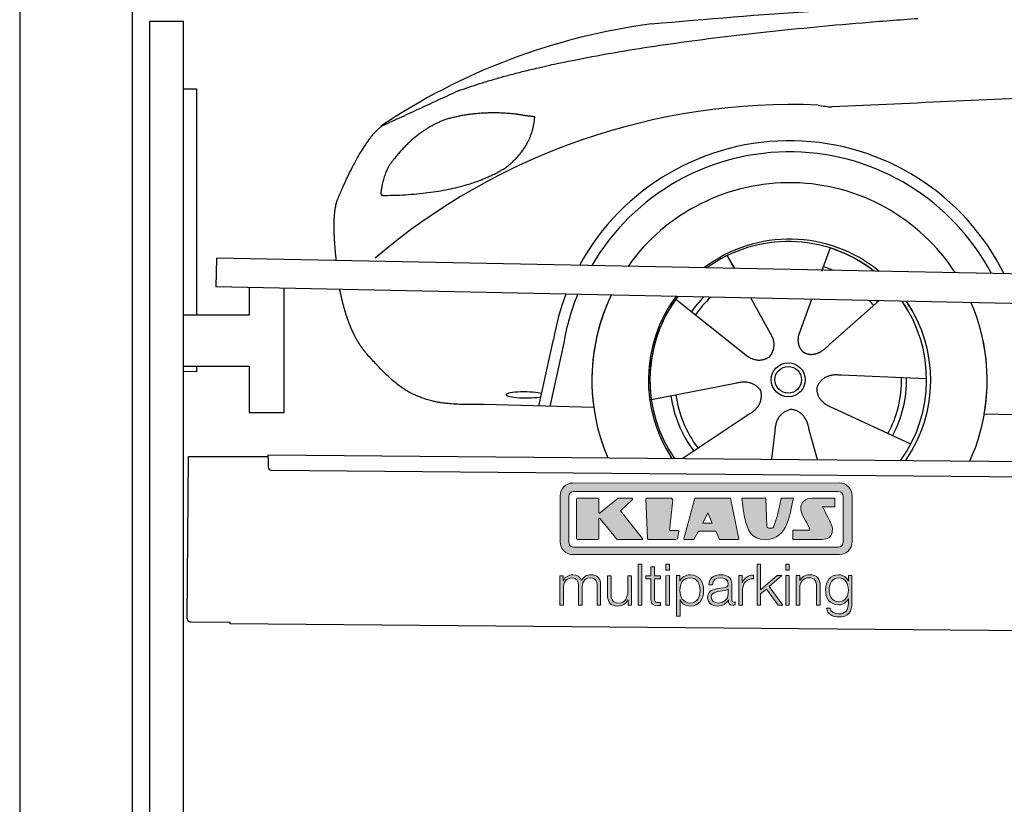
# Model space of a CAD drawing. Header units: millimetres. Extents: x -411 to 6777, y 0 to 6327.
# Tile 2 of 6: x 0 to 1744, y 3575 to 4964. Entities that reach past the tile are written whole.
import ezdxf

# ---------------------------------------------------------------- set-up
doc = ezdxf.new("R2010")
doc.units = ezdxf.units.MM
for name, color, linetype, lineweight in [('car', 10, 'Continuous', 25), ('Logo', 7, 'Continuous', 25), ('Plattform', 7, 'Continuous', 25), ('Ständer hinten', 7, 'Continuous', 25)]:
    doc.layers.add(name, color=color, linetype=linetype, lineweight=lineweight)

# ---------------------------------------------------------------- blocks, each defined once
blk = doc.blocks.new('Car')
at = {"layer": 'car'}
for p, q in [((1393.3, 4573), (1378.5, 4531.1)), ((1211.1, 4557.6), (1223.8, 4535.1)), ((1211.3, 4557.6), (1224, 4535.1)), ((1253.4, 4482.9), (1292, 4414.6)), ((1361.1, 4481.6), (1342.2, 4427.7)), ((1120.8, 4479.5), (1240.4, 4386.6)), ((1480.3, 4480.2), (1394.2, 4402.7)), ((1202.9, 4415.7), (1249.5, 4379.5)), ((1342.2, 4427.7), (1338.5, 4417.3)), ((880.3, 4288.2), (904.8, 4406.1)), ((923.3, 4400.8), (899.8, 4287.9)), ((1566.3, 4342.7), (1415, 4347.7)), ((1079.2, 4301.6), (1227.5, 4331.8)), ((977.2, 4286.5), (783, 4290)), ((1539.1, 4226.5), (1401.3, 4289.2)), ((1134.6, 4197.8), (1250.8, 4276.5)), ((1668.9, 4281.7), (3717.9, 4247)), ((1293.3, 4197.8), (1298.9, 4247.4)), ((1374.5, 4197.9), (1358.7, 4252.5))]:
    blk.add_line(p, q, dxfattribs=at)
for radius in [30.1, 23.6]:
    blk.add_circle((1321.3, 4338.8), radius, dxfattribs=at)
for centre, radius, start, end in [((1230.4, 3855.6), 1122.3, 98.0395, 124.4377), ((1335, 3685.2), 1141.2, 88.2487, 130.916), ((1396.3, 4940.3), 117.4, 256.9855, 269.1884), ((1323.5, 4337.9), 424.2, 26.9197, 151.8432), ((1323.2, 4337.7), 404.8, 28.396, 150.3669), ((1323.5, 4337.9), 350, 33.4585, 145.3045), ((1323.5, 4337.9), 250, 51.0494, 127.7135), ((1321.3, 4338.8), 245, 52.2371, 126.5259), ((1321.3, 4338.8), 245, 52.2371, 72.9266), ((1321.3, 4338.8), 209.6, 68.0621, 73.3995), ((1323.5, 4337.9), 424.2, 159.4632, 170.7471), ((1323.5, 4337.9), 424.2, 159.4632, 170.7471), ((1323.2, 4337.7), 404.8, 158.434, 171.0238), ((1323.5, 4337.9), 350, 155.0104, 203.6179), ((1323.5, 4337.9), 350, 155.0104, 188.4487), ((1323.5, 4337.9), 350, 155.0104, 157.8717), ((1323.5, 4337.9), 250, 144.1237, 214.1037), ((1321.3, 4338.8), 245, 143.5289, 188.7348), ((1323.5, 4337.9), 250, 144.1237, 148.496), ((1321.3, 4338.8), 245, 143.5289, 148.0172), ((1321.3, 4338.8), 209.6, 136.2024, 145.3995), ((1321.3, 4338.8), 200.6, 133.7482, 145.5463), ((1321.3, 4338.8), 245, 144.9266, 215.1376), ((1321.3, 4338.8), 200.6, 41.6402, 44.9032), ((1321.3, 4338.8), 200.6, 41.6402, 44.9032), ((1321.3, 4338.8), 209.6, 41.655, 42.449), ((1321.3, 4338.8), 245, 30.7457, 35.1225), ((1321.3, 4338.8), 245, 324.9119, 35.1225), ((1323.5, 4337.9), 250, 30.267, 34.5277), ((1323.5, 4337.9), 250, 325.9458, 34.5277), ((1323.5, 4337.9), 350, 350.7505, 23.641), ((1323.5, 4337.9), 350, 350.7505, 23.641), ((1323.5, 4337.9), 350, 336.4317, 11.924), ((1321.3, 4338.8), 200.6, 332.1152, 1.5463), ((1321.3, 4338.8), 209.6, 332.262, 1.3995), ((1321.3, 4338.8), 209.6, 188.262, 217.3995), ((1321.3, 4338.8), 200.6, 188.1152, 217.5463)]:
    blk.add_arc(centre, radius, start, end, dxfattribs=at)
blk.add_ellipse((855.6, 4307.7), major_axis=(33.6, 0), ratio=0.157274, start_param=0.513473, end_param=5.704241, dxfattribs=at)
for points, degree in [([(1073.4, 4966.9), (1269.5, 4986.7), (1454.6, 5001.4), (1632.3, 5003.7)], 3), ([(732.3, 4845.1), (968.1, 4933.8), (1544.6, 4981)], 2), ([(4703.3, 4937), (3826.7, 4957.4), (1394.6, 4822.9)], 2), ([(732.3, 4845.1), (598.6, 4781.9)], 1), ([(835.5, 4804.7), (767.9, 4811.8), (708.7, 4793.8)], 2), ([(819.2, 4711.1), (864.9, 4748.5), (868.2, 4800.4)], 2), ([(868.2, 4800.4), (850.4, 4802.3), (835.5, 4804.7)], 2), ([(598.6, 4781.9), (564.2, 4758.8), (520.1, 4651.3)], 2), ([(708.7, 4793.8), (656.6, 4772.6), (619, 4722.3)], 2), ([(619, 4722.3), (600.9, 4702.3), (596.6, 4661)], 2), ([(597.8, 4658.7), (742.6, 4660.6), (819.2, 4711.1)], 2), ([(596.6, 4661), (599.9, 4660.9), (597.8, 4658.7)], 2), ([(520.1, 4651.3), (514.9, 4638.3), (512.8, 4616.8), (512.9, 4591.7), (518.5, 4542.7)], 4), ([(1240.4, 4386.6), (1263.8, 4364.9), (1287, 4378.5)], 2), ([(1415, 4347.7), (1383.2, 4351.4), (1372.4, 4326.8)], 2), ([(1227.5, 4331.8), (1258.2, 4340.8), (1273, 4318.4)], 2), ([(1401.3, 4289.2), (1371.2, 4300), (1372.4, 4326.8)], 2), ([(1250.8, 4276.5), (1278.7, 4292.2), (1273, 4318.4)], 2), ([(1298.9, 4247.4), (1299.9, 4279.4), (1325.8, 4286.5)], 2), ([(1358.7, 4252.5), (1352.5, 4283.8), (1325.8, 4286.5)], 2)]:
    blk.add_open_spline(points, degree=degree, dxfattribs=at)
for points, degree, knots in [([(525.2, 4491.4), (526.1, 4487.2), (527.1, 4483), (528, 4478.9), (529, 4474.8), (532.7, 4460.1), (536.8, 4446.4), (541.3, 4434), (546.3, 4422.7)], 4, [0.4914944, 0.4914944, 0.4914944, 0.4914944, 0.4914944, 0.5422469, 0.5422469, 0.5422469, 0.5422469, 0.728655, 0.728655, 0.728655, 0.728655, 0.728655]), ([(545.9, 4423.4), (547.3, 4420.2), (548.8, 4417.1), (550.2, 4414.2), (551.7, 4411.3), (557.4, 4400.2), (563.5, 4390.9), (569.8, 4383), (576.4, 4375.6)], 4, [0.7288005, 0.7288005, 0.7288005, 0.7288005, 0.7288005, 0.7843928, 0.7843928, 0.7843928, 0.7843928, 1, 1, 1, 1, 1]), ([(1292, 4414.6), (1293.7, 4410.6), (1294.7, 4406.6), (1295, 4402.7), (1295.7, 4394.1), (1293.1, 4386), (1287, 4378.5)], 3, [0.2167758, 0.2167758, 0.2167758, 0.2167758, 0.4600873, 0.4600873, 0.4600873, 1, 1, 1, 1]), ([(1338.5, 4417.3), (1337.9, 4414.2), (1337.7, 4411.2), (1337.8, 4408.2), (1338.2, 4405.4), (1338.9, 4399.7), (1341, 4394.3), (1344.6, 4389.8), (1349.5, 4386.9)], 4, [0.3191838, 0.3191838, 0.3191838, 0.3191838, 0.3191838, 0.5438253, 0.5438253, 0.5438253, 0.5438253, 1, 1, 1, 1, 1]), ([(1394.2, 4402.7), (1394.2, 4402.7), (1394.2, 4402.7), (1394.2, 4402.7), (1394.2, 4402.7), (1385.2, 4392.9), (1374.6, 4382.9), (1360.3, 4380.3), (1349.5, 4386.9)], 4, [-0.000003, -0.000003, -0.000003, -0.000003, -0.000003, 0, 0, 0, 0, 1, 1, 1, 1, 1]), ([(783, 4290), (758.3, 4290.4), (702.7, 4286.3), (666.5, 4299.9), (622.7, 4324.6), (576.4, 4375.6)], 4, [0, 0, 0, 0, 0, 0.597866, 1, 1, 1, 1, 1])]:
    blk.add_open_spline(points, degree=degree, knots=knots, dxfattribs=at)
blk = doc.blocks.new('KLAUS')
at = {"layer": 'Logo'}
h = blk.add_hatch(color=8, dxfattribs=at)
h.dxf.hatch_style = 2
edge = h.paths.add_edge_path()
edge.add_spline(control_points=[(3.6, 29.09), (2.88, 29.09), (2.3, 28.51), (2.3, 27.8), (2.3, 27.8), (2.3, 16.11), (2.3, 16.11), (2.3, 15.39), (2.88, 14.81), (3.6, 14.81), (3.6, 14.81), (71.16, 14.81), (71.16, 14.81), (71.88, 14.81), (72.46, 15.39), (72.46, 16.11), (72.46, 16.11), (72.46, 27.8), (72.46, 27.8), (72.46, 28.51), (71.88, 29.09), (71.16, 29.09), (71.16, 29.09), (3.6, 29.09), (3.6, 29.09), (3.6, 29.09), (3.6, 29.09), (3.6, 29.09)], knot_values=[0, 0, 0, 0, 1, 1, 1, 2, 2, 2, 3, 3, 3, 4, 4, 4, 5, 5, 5, 6, 6, 6, 7, 7, 7, 8, 8, 8, 9, 9, 9, 9], degree=3, periodic=0)
edge = h.paths.add_edge_path()
edge.add_spline(control_points=[(3.35, 31.23), (3.35, 31.23), (71.47, 31.23), (71.47, 31.23), (73.26, 31.23), (74.71, 29.77), (74.71, 27.99), (74.71, 27.99), (74.71, 16.17), (74.71, 16.17), (74.71, 14.38), (73.26, 12.93), (71.47, 12.93), (71.47, 12.93), (3.35, 12.93), (3.35, 12.93), (1.56, 12.93), (0.11, 14.38), (0.11, 16.17), (0.11, 16.17), (0.11, 27.99), (0.11, 27.99), (0.11, 29.77), (1.56, 31.23), (3.35, 31.23), (3.35, 31.23), (3.35, 31.23), (3.35, 31.23)], knot_values=[0, 0, 0, 0, 1, 1, 1, 2, 2, 2, 3, 3, 3, 4, 4, 4, 5, 5, 5, 6, 6, 6, 7, 7, 7, 8, 8, 8, 9, 9, 9, 9], degree=3, periodic=0)
h = blk.add_hatch(color=8, dxfattribs=at)
h.dxf.hatch_style = 2
edge = h.paths.add_edge_path()
edge.add_spline(control_points=[(4.5, 27.33), (4.5, 27.33), (9.7, 27.33), (9.7, 27.33), (9.84, 27.33), (9.96, 27.22), (9.96, 27.08), (9.96, 27.08), (9.96, 23.69), (9.96, 23.69), (9.96, 23.69), (9.94, 23.64), (10.04, 23.59), (10.14, 23.53), (10.2, 23.57), (10.2, 23.57), (10.2, 23.57), (10.51, 23.75), (10.51, 23.75), (10.51, 23.75), (14.94, 27.33), (14.94, 27.33), (14.94, 27.33), (18.41, 27.33), (18.41, 27.33), (18.41, 27.33), (18.49, 27.33), (18.56, 27.2), (18.65, 27.04), (18.53, 26.91), (18.53, 26.91), (18.53, 26.91), (15.49, 24.11), (15.49, 24.11), (15.49, 24.11), (21.14, 17.06), (21.14, 17.06), (21.14, 17.06), (21.13, 16.91), (21.13, 16.91), (21.08, 16.84), (20.99, 16.82), (20.99, 16.82), (20.99, 16.82), (14.7, 16.82), (14.7, 16.82), (14.7, 16.82), (10.26, 22.17), (10.26, 22.17), (10.26, 22.17), (10.19, 22.24), (10.08, 22.21), (9.97, 22.18), (9.96, 22.11), (9.96, 22.11), (9.96, 22.11), (9.96, 17.08), (9.96, 17.08), (9.96, 16.94), (9.84, 16.82), (9.7, 16.82), (9.7, 16.82), (4.5, 16.82), (4.5, 16.82), (4.36, 16.82), (4.25, 16.94), (4.25, 17.08), (4.25, 17.08), (4.25, 27.08), (4.25, 27.08), (4.25, 27.22), (4.36, 27.33), (4.5, 27.33), (4.5, 27.33), (4.5, 27.33), (4.5, 27.33)], knot_values=[0, 0, 0, 0, 1, 1, 1, 2, 2, 2, 3, 3, 3, 4, 4, 4, 5, 5, 5, 6, 6, 6, 7, 7, 7, 8, 8, 8, 9, 9, 9, 10, 10, 10, 11, 11, 11, 12, 12, 12, 13, 13, 13, 14, 14, 14, 15, 15, 15, 16, 16, 16, 17, 17, 17, 18, 18, 18, 19, 19, 19, 20, 20, 20, 21, 21, 21, 22, 22, 22, 23, 23, 23, 24, 24, 24, 25, 25, 25, 25], degree=3, periodic=0)
h = blk.add_hatch(color=8, dxfattribs=at)
h.dxf.hatch_style = 2
h.paths.add_polyline_path([(22.42, 17.06), (21.97, 27.15), (22.24, 27.33), (28.55, 27.33), (28.86, 26.97), (28.01, 19.08), (30.26, 19.07), (30.44, 18.95), (30.08, 16.95), (29.49, 16.82), (22.6, 16.82)])
h = blk.add_hatch(color=8, dxfattribs=at)
h.paths.add_polyline_path([(36.52, 21.01), (38.93, 21.01), (37.87, 23.57)])
h.paths.add_polyline_path([(34.52, 27.33), (43.65, 27.33), (45.76, 16.94), (45.57, 16.82), (40.83, 16.82), (39.89, 18.95), (35.42, 18.95), (34.27, 16.82), (31.78, 16.82), (31.66, 17)])
h = blk.add_hatch(color=8, dxfattribs=at)
h.dxf.hatch_style = 2
edge = h.paths.add_edge_path()
edge.add_spline(control_points=[(52.69, 27.32), (52.69, 27.32), (52.88, 20.14), (52.88, 20.14), (53.01, 19.89), (53.2, 19.77), (53.43, 19.71), (53.91, 19.59), (54.43, 19.57), (54.64, 20.03), (55.23, 21.34), (56.27, 25.45), (56.6, 27.33), (56.6, 27.33), (59.77, 27.33), (59.77, 27.33), (58.77, 23.9), (58.56, 16.82), (52.63, 16.76), (48.72, 16.72), (48.01, 19.35), (47.27, 22.24), (46.89, 23.68), (46.54, 27.33), (46.54, 27.33), (46.54, 27.33), (52.69, 27.32), (52.69, 27.32), (52.69, 27.32), (52.69, 27.32), (52.69, 27.32)], knot_values=[0, 0, 0, 0, 1, 1, 1, 2, 2, 2, 3, 3, 3, 4, 4, 4, 5, 5, 5, 6, 6, 6, 7, 7, 7, 8, 8, 8, 9, 9, 9, 10, 10, 10, 10], degree=3, periodic=0)
h = blk.add_hatch(color=8, dxfattribs=at)
h.dxf.hatch_style = 2
edge = h.paths.add_edge_path()
edge.add_spline(control_points=[(64.46, 27.33), (64.46, 27.33), (70.31, 27.33), (70.31, 27.33), (70.31, 26.52), (70.31, 26.02), (70.31, 25.12), (70.31, 25.12), (67.3, 25.12), (67.3, 25.12), (67.24, 25.04), (67.25, 25.11), (67.25, 24.91), (67.25, 24.88), (69.73, 20.38), (69.73, 19.57), (69.73, 16.4), (67.22, 16.81), (65.9, 16.82), (65.9, 16.82), (59.59, 16.82), (59.59, 16.82), (59.59, 17.76), (59.59, 18.23), (59.59, 19.14), (59.59, 19.14), (63.75, 19.14), (63.75, 19.14), (63.82, 19.22), (63.81, 19.11), (63.81, 19.31), (63.81, 20.32), (61.58, 23.06), (61.58, 24.63), (61.58, 26.33), (62.83, 27.34), (64.46, 27.33), (64.46, 27.33), (64.46, 27.33), (64.46, 27.33)], knot_values=[0, 0, 0, 0, 1, 1, 1, 2, 2, 2, 3, 3, 3, 4, 4, 4, 5, 5, 5, 6, 6, 6, 7, 7, 7, 8, 8, 8, 9, 9, 9, 10, 10, 10, 11, 11, 11, 12, 12, 12, 13, 13, 13, 13], degree=3, periodic=0)
h = blk.add_hatch(color=30, dxfattribs=at)
h.dxf.hatch_style = 2
h.paths.add_polyline_path([(20.07, 0), (20.99, 0), (20.99, 10.45), (20.07, 10.45)])
h = blk.add_hatch(color=30, dxfattribs=at)
h.paths.add_polyline_path([(27.1, 0), (28.03, 0), (28.03, 7.55), (27.1, 7.55)])
h.paths.add_polyline_path([(27.1, 8.98), (28.03, 8.98), (28.03, 10.45), (27.1, 10.45)])
h = blk.add_hatch(color=30, dxfattribs=at)
h.dxf.hatch_style = 2
h.paths.add_polyline_path([(50.4, 0), (51.32, 0), (51.32, 2.87), (52.82, 4.11), (55.8, 0), (56.96, 0), (53.52, 4.76), (56.74, 7.55), (55.51, 7.55), (51.32, 3.89), (51.32, 10.45), (50.4, 10.45)])
h = blk.add_hatch(color=30, dxfattribs=at)
h.paths.add_polyline_path([(57.74, 0), (58.66, 0), (58.66, 7.55), (57.74, 7.55)])
h.paths.add_polyline_path([(57.74, 8.98), (58.66, 8.98), (58.66, 10.45), (57.74, 10.45)])
h = blk.add_hatch(color=30, dxfattribs=at)
h.dxf.hatch_style = 2
edge = h.paths.add_edge_path()
edge.add_spline(control_points=[(0, 0), (0, 0), (0.92, 0), (0.92, 0), (0.92, 0), (0.92, 4.22), (0.92, 4.22), (0.94, 5.8), (1.58, 7), (3.18, 7), (4.35, 7), (4.77, 6.15), (4.76, 5.12), (4.76, 5.12), (4.76, 0), (4.76, 0), (4.76, 0), (5.68, 0), (5.68, 0), (5.68, 0), (5.68, 4.27), (5.68, 4.27), (5.68, 5.68), (6.14, 7), (7.73, 7), (9.05, 7), (9.52, 6.32), (9.52, 5.08), (9.52, 5.08), (9.52, 0), (9.52, 0), (9.52, 0), (10.44, 0), (10.44, 0), (10.44, 0), (10.44, 5.12), (10.44, 5.12), (10.44, 6.91), (9.59, 7.77), (7.94, 7.77), (6.94, 7.77), (5.99, 7.29), (5.54, 6.3), (5.26, 7.29), (4.36, 7.77), (3.37, 7.77), (2.17, 7.77), (1.38, 7.19), (0.89, 6.28), (0.89, 6.28), (0.85, 6.28), (0.85, 6.28), (0.85, 6.28), (0.85, 7.55), (0.85, 7.55), (0.85, 7.55), (0, 7.55), (0, 7.55), (0, 7.55), (0, 0), (0, 0), (0, 0), (0, 0), (0, 0)], knot_values=[0, 0, 0, 0, 1, 1, 1, 2, 2, 2, 3, 3, 3, 4, 4, 4, 5, 5, 5, 6, 6, 6, 7, 7, 7, 8, 8, 8, 9, 9, 9, 10, 10, 10, 11, 11, 11, 12, 12, 12, 13, 13, 13, 14, 14, 14, 15, 15, 15, 16, 16, 16, 17, 17, 17, 18, 18, 18, 19, 19, 19, 20, 20, 20, 21, 21, 21, 21], degree=3, periodic=0)
h = blk.add_hatch(color=30, dxfattribs=at)
h.dxf.hatch_style = 2
edge = h.paths.add_edge_path()
edge.add_spline(control_points=[(18.31, 7.55), (18.31, 7.55), (17.39, 7.55), (17.39, 7.55), (17.39, 7.55), (17.39, 3.59), (17.39, 3.59), (17.39, 2.05), (16.7, 0.56), (15.12, 0.56), (13.66, 0.56), (13.15, 1.27), (13.1, 2.64), (13.1, 2.64), (13.1, 7.55), (13.1, 7.55), (13.1, 7.55), (12.18, 7.55), (12.18, 7.55), (12.18, 7.55), (12.18, 2.65), (12.18, 2.65), (12.18, 0.89), (12.93, -0.22), (14.83, -0.22), (15.96, -0.22), (16.95, 0.35), (17.44, 1.36), (17.44, 1.36), (17.47, 1.36), (17.47, 1.36), (17.47, 1.36), (17.47, 0), (17.47, 0), (17.47, 0), (18.31, 0), (18.31, 0), (18.31, 0), (18.31, 7.55), (18.31, 7.55), (18.31, 7.55), (18.31, 7.55), (18.31, 7.55)], knot_values=[0, 0, 0, 0, 1, 1, 1, 2, 2, 2, 3, 3, 3, 4, 4, 4, 5, 5, 5, 6, 6, 6, 7, 7, 7, 8, 8, 8, 9, 9, 9, 10, 10, 10, 11, 11, 11, 12, 12, 12, 13, 13, 13, 14, 14, 14, 14], degree=3, periodic=0)
h = blk.add_hatch(color=30, dxfattribs=at)
h.dxf.hatch_style = 2
edge = h.paths.add_edge_path()
edge.add_spline(control_points=[(24.22, 9.82), (24.22, 9.82), (23.3, 9.82), (23.3, 9.82), (23.3, 9.82), (23.3, 7.55), (23.3, 7.55), (23.3, 7.55), (21.98, 7.55), (21.98, 7.55), (21.98, 7.55), (21.98, 6.78), (21.98, 6.78), (21.98, 6.78), (23.3, 6.78), (23.3, 6.78), (23.3, 6.78), (23.3, 1.61), (23.3, 1.61), (23.28, 0.32), (23.71, -0.09), (24.94, -0.09), (25.22, -0.09), (25.48, -0.06), (25.76, -0.06), (25.76, -0.06), (25.76, 0.73), (25.76, 0.73), (25.5, 0.7), (25.23, 0.69), (24.97, 0.69), (24.31, 0.73), (24.22, 1.08), (24.22, 1.68), (24.22, 1.68), (24.22, 6.78), (24.22, 6.78), (24.22, 6.78), (25.76, 6.78), (25.76, 6.78), (25.76, 6.78), (25.76, 7.55), (25.76, 7.55), (25.76, 7.55), (24.22, 7.55), (24.22, 7.55), (24.22, 7.55), (24.22, 9.82), (24.22, 9.82), (24.22, 9.82), (24.22, 9.82), (24.22, 9.82)], knot_values=[0, 0, 0, 0, 1, 1, 1, 2, 2, 2, 3, 3, 3, 4, 4, 4, 5, 5, 5, 6, 6, 6, 7, 7, 7, 8, 8, 8, 9, 9, 9, 10, 10, 10, 11, 11, 11, 12, 12, 12, 13, 13, 13, 14, 14, 14, 15, 15, 15, 16, 16, 16, 17, 17, 17, 17], degree=3, periodic=0)
h = blk.add_hatch(color=30, dxfattribs=at)
edge = h.paths.add_edge_path()
edge.add_spline(control_points=[(35.84, 3.78), (35.84, 2.21), (35.12, 0.56), (33.37, 0.56), (31.4, 0.56), (30.72, 2.21), (30.72, 3.78), (30.72, 5.49), (31.33, 7), (33.37, 7), (35.12, 7), (35.84, 5.34), (35.84, 3.78), (35.84, 3.78), (35.84, 3.78), (35.84, 3.78)], knot_values=[0, 0, 0, 0, 1, 1, 1, 2, 2, 2, 3, 3, 3, 4, 4, 4, 5, 5, 5, 5], degree=3, periodic=0)
edge = h.paths.add_edge_path()
edge.add_spline(control_points=[(29.79, -2.8), (29.79, -2.8), (30.72, -2.8), (30.72, -2.8), (30.72, -2.8), (30.72, 1.43), (30.72, 1.43), (30.72, 1.43), (30.74, 1.43), (30.74, 1.43), (31.14, 0.35), (32.24, -0.22), (33.37, -0.22), (35.66, -0.22), (36.76, 1.64), (36.76, 3.78), (36.76, 5.91), (35.66, 7.77), (33.37, 7.77), (32.15, 7.77), (31.1, 7.14), (30.67, 6.12), (30.67, 6.12), (30.64, 6.12), (30.64, 6.12), (30.64, 6.12), (30.64, 7.55), (30.64, 7.55), (30.64, 7.55), (29.79, 7.55), (29.79, 7.55), (29.79, 7.55), (29.79, -2.8), (29.79, -2.8), (29.79, -2.8), (29.79, -2.8), (29.79, -2.8)], knot_values=[0, 0, 0, 0, 1, 1, 1, 2, 2, 2, 3, 3, 3, 4, 4, 4, 5, 5, 5, 6, 6, 6, 7, 7, 7, 8, 8, 8, 9, 9, 9, 10, 10, 10, 11, 11, 11, 12, 12, 12, 12], degree=3, periodic=0)
h = blk.add_hatch(color=30, dxfattribs=at)
edge = h.paths.add_edge_path()
edge.add_spline(control_points=[(43.03, 2.93), (43.04, 1.45), (41.8, 0.56), (40.39, 0.56), (39.53, 0.56), (38.71, 1.13), (38.71, 2.05), (38.71, 3.53), (40.66, 3.51), (42.22, 3.79), (42.47, 3.84), (42.88, 3.91), (43, 4.13), (43, 4.13), (43.03, 4.13), (43.03, 4.13), (43.03, 4.13), (43.03, 2.93), (43.03, 2.93), (43.03, 2.93), (43.03, 2.93), (43.03, 2.93)], knot_values=[0, 0, 0, 0, 1, 1, 1, 2, 2, 2, 3, 3, 3, 4, 4, 4, 5, 5, 5, 6, 6, 6, 7, 7, 7, 7], degree=3, periodic=0)
edge = h.paths.add_edge_path()
edge.add_spline(control_points=[(39.03, 5.24), (39.06, 6.47), (39.91, 7), (41.05, 7), (42.14, 7), (43.03, 6.69), (43.03, 5.45), (43.03, 4.61), (42.6, 4.51), (41.84, 4.42), (39.85, 4.19), (37.79, 4.11), (37.79, 1.99), (37.79, 0.47), (38.93, -0.22), (40.32, -0.22), (41.77, -0.22), (42.43, 0.34), (43.07, 1.32), (43.07, 1.32), (43.1, 1.32), (43.1, 1.32), (43.1, 0.53), (43.25, 0), (44.19, 0), (44.43, 0), (44.58, 0.01), (44.79, 0.06), (44.79, 0.06), (44.79, 0.83), (44.79, 0.83), (44.71, 0.81), (44.6, 0.78), (44.49, 0.78), (44.13, 0.78), (43.95, 0.98), (43.95, 1.33), (43.95, 1.33), (43.95, 5.34), (43.95, 5.34), (43.95, 7.36), (42.5, 7.77), (41.17, 7.77), (39.44, 7.77), (38.2, 7.01), (38.11, 5.24), (38.11, 5.24), (39.03, 5.24), (39.03, 5.24), (39.03, 5.24), (39.03, 5.24), (39.03, 5.24)], knot_values=[0, 0, 0, 0, 1, 1, 1, 2, 2, 2, 3, 3, 3, 4, 4, 4, 5, 5, 5, 6, 6, 6, 7, 7, 7, 8, 8, 8, 9, 9, 9, 10, 10, 10, 11, 11, 11, 12, 12, 12, 13, 13, 13, 14, 14, 14, 15, 15, 15, 16, 16, 16, 17, 17, 17, 17], degree=3, periodic=0)
h = blk.add_hatch(color=30, dxfattribs=at)
h.dxf.hatch_style = 2
edge = h.paths.add_edge_path()
edge.add_spline(control_points=[(45.79, 0), (45.79, 0), (46.71, 0), (46.71, 0), (46.71, 0), (46.71, 4.03), (46.71, 4.03), (46.71, 5.59), (47.85, 6.82), (49.52, 6.73), (49.52, 6.73), (49.52, 7.66), (49.52, 7.66), (48.16, 7.72), (47.14, 7), (46.67, 5.78), (46.67, 5.78), (46.64, 5.78), (46.64, 5.78), (46.64, 5.78), (46.64, 7.55), (46.64, 7.55), (46.64, 7.55), (45.79, 7.55), (45.79, 7.55), (45.79, 7.55), (45.79, 0), (45.79, 0), (45.79, 0), (45.79, 0), (45.79, 0)], knot_values=[0, 0, 0, 0, 1, 1, 1, 2, 2, 2, 3, 3, 3, 4, 4, 4, 5, 5, 5, 6, 6, 6, 7, 7, 7, 8, 8, 8, 9, 9, 9, 10, 10, 10, 10], degree=3, periodic=0)
h = blk.add_hatch(color=30, dxfattribs=at)
h.dxf.hatch_style = 2
edge = h.paths.add_edge_path()
edge.add_spline(control_points=[(60.41, 0), (60.41, 0), (61.33, 0), (61.33, 0), (61.33, 0), (61.33, 4.41), (61.33, 4.41), (61.36, 5.89), (62.24, 7), (63.7, 7), (65.2, 7), (65.62, 6.02), (65.62, 4.71), (65.62, 4.71), (65.62, 0), (65.62, 0), (65.62, 0), (66.54, 0), (66.54, 0), (66.54, 0), (66.54, 4.86), (66.54, 4.86), (66.54, 6.66), (65.9, 7.77), (63.78, 7.77), (62.71, 7.77), (61.7, 7.16), (61.36, 6.25), (61.36, 6.25), (61.33, 6.25), (61.33, 6.25), (61.33, 6.25), (61.33, 7.55), (61.33, 7.55), (61.33, 7.55), (60.41, 7.55), (60.41, 7.55), (60.41, 7.55), (60.41, 0), (60.41, 0), (60.41, 0), (60.41, 0), (60.41, 0)], knot_values=[0, 0, 0, 0, 1, 1, 1, 2, 2, 2, 3, 3, 3, 4, 4, 4, 5, 5, 5, 6, 6, 6, 7, 7, 7, 8, 8, 8, 9, 9, 9, 10, 10, 10, 11, 11, 11, 12, 12, 12, 13, 13, 13, 14, 14, 14, 14], degree=3, periodic=0)
h = blk.add_hatch(color=30, dxfattribs=at)
edge = h.paths.add_edge_path()
edge.add_spline(control_points=[(71.32, 0.86), (69.62, 0.86), (68.83, 2.34), (68.83, 3.86), (68.83, 5.43), (69.56, 7), (71.32, 7), (73.06, 7), (73.75, 5.34), (73.75, 3.86), (73.75, 2.33), (72.91, 0.86), (71.32, 0.86), (71.32, 0.86), (71.32, 0.86), (71.32, 0.86)], knot_values=[0, 0, 0, 0, 1, 1, 1, 2, 2, 2, 3, 3, 3, 4, 4, 4, 5, 5, 5, 5], degree=3, periodic=0)
edge = h.paths.add_edge_path()
edge.add_spline(control_points=[(74.67, 7.55), (74.67, 7.55), (73.75, 7.55), (73.75, 7.55), (73.75, 7.55), (73.75, 6.25), (73.75, 6.25), (73.75, 6.25), (73.72, 6.25), (73.72, 6.25), (73.35, 7.09), (72.41, 7.77), (71.32, 7.77), (69.13, 7.77), (67.9, 6.05), (67.9, 3.97), (67.9, 1.82), (68.9, 0.09), (71.32, 0.09), (72.4, 0.09), (73.29, 0.72), (73.72, 1.64), (73.72, 1.64), (73.75, 1.64), (73.75, 1.64), (73.75, 1.64), (73.75, 0.61), (73.75, 0.61), (73.75, -1.23), (73.01, -2.24), (71.32, -2.24), (70.29, -2.24), (69.31, -1.85), (69.1, -0.73), (69.1, -0.73), (68.18, -0.73), (68.18, -0.73), (68.31, -2.34), (69.81, -3.02), (71.32, -3.02), (73.79, -3.02), (74.65, -1.64), (74.67, 0.61), (74.67, 0.61), (74.67, 7.55), (74.67, 7.55), (74.67, 7.55), (74.67, 7.55), (74.67, 7.55)], knot_values=[0, 0, 0, 0, 1, 1, 1, 2, 2, 2, 3, 3, 3, 4, 4, 4, 5, 5, 5, 6, 6, 6, 7, 7, 7, 8, 8, 8, 9, 9, 9, 10, 10, 10, 11, 11, 11, 12, 12, 12, 13, 13, 13, 14, 14, 14, 15, 15, 15, 16, 16, 16, 16], degree=3, periodic=0)
at = {"layer": 'Logo', "lineweight": 0}
for points in [[(22.42, 17.06), (21.97, 27.15), (22.24, 27.33), (28.55, 27.33), (28.86, 26.97), (28.01, 19.08), (30.26, 19.07), (30.44, 18.95), (30.08, 16.95), (29.49, 16.82), (22.6, 16.82), (22.42, 17.06), (22.42, 17.06)], [(34.52, 27.33), (43.65, 27.33), (45.76, 16.94), (45.57, 16.82), (40.83, 16.82), (39.89, 18.95), (35.42, 18.95), (34.27, 16.82), (31.78, 16.82), (31.66, 17), (34.52, 27.33), (34.52, 27.33)], [(36.52, 21.01), (38.93, 21.01), (37.87, 23.57), (36.52, 21.01), (36.52, 21.01)], [(20.07, 0), (20.99, 0), (20.99, 10.45), (20.07, 10.45), (20.07, 0), (20.07, 0)], [(27.1, 8.98), (28.03, 8.98), (28.03, 10.45), (27.1, 10.45), (27.1, 8.98), (27.1, 8.98)], [(50.4, 0), (51.32, 0), (51.32, 2.87), (52.82, 4.11), (55.8, 0), (56.96, 0), (53.52, 4.76), (56.74, 7.55), (55.51, 7.55), (51.32, 3.89), (51.32, 10.45), (50.4, 10.45), (50.4, 0), (50.4, 0)], [(57.74, 8.98), (58.66, 8.98), (58.66, 10.45), (57.74, 10.45), (57.74, 8.98), (57.74, 8.98)], [(27.1, 0), (28.03, 0), (28.03, 7.55), (27.1, 7.55), (27.1, 0), (27.1, 0)], [(57.74, 0), (58.66, 0), (58.66, 7.55), (57.74, 7.55), (57.74, 0), (57.74, 0)]]:
    blk.add_lwpolyline(points, dxfattribs=at)
for points, knots in [([(3.35, 31.23), (3.35, 31.23), (71.47, 31.23), (71.47, 31.23), (73.26, 31.23), (74.71, 29.77), (74.71, 27.99), (74.71, 27.99), (74.71, 16.17), (74.71, 16.17), (74.71, 14.38), (73.26, 12.93), (71.47, 12.93), (71.47, 12.93), (3.35, 12.93), (3.35, 12.93), (1.56, 12.93), (0.11, 14.38), (0.11, 16.17), (0.11, 16.17), (0.11, 27.99), (0.11, 27.99), (0.11, 29.77), (1.56, 31.23), (3.35, 31.23), (3.35, 31.23), (3.35, 31.23), (3.35, 31.23)], [0, 0, 0, 0, 1, 1, 1, 2, 2, 2, 3, 3, 3, 4, 4, 4, 5, 5, 5, 6, 6, 6, 7, 7, 7, 8, 8, 8, 9, 9, 9, 9]), ([(3.6, 29.09), (2.88, 29.09), (2.3, 28.51), (2.3, 27.8), (2.3, 27.8), (2.3, 16.11), (2.3, 16.11), (2.3, 15.39), (2.88, 14.81), (3.6, 14.81), (3.6, 14.81), (71.16, 14.81), (71.16, 14.81), (71.88, 14.81), (72.46, 15.39), (72.46, 16.11), (72.46, 16.11), (72.46, 27.8), (72.46, 27.8), (72.46, 28.51), (71.88, 29.09), (71.16, 29.09), (71.16, 29.09), (3.6, 29.09), (3.6, 29.09), (3.6, 29.09), (3.6, 29.09), (3.6, 29.09)], [0, 0, 0, 0, 1, 1, 1, 2, 2, 2, 3, 3, 3, 4, 4, 4, 5, 5, 5, 6, 6, 6, 7, 7, 7, 8, 8, 8, 9, 9, 9, 9]), ([(4.5, 27.33), (4.5, 27.33), (9.7, 27.33), (9.7, 27.33), (9.84, 27.33), (9.96, 27.22), (9.96, 27.08), (9.96, 27.08), (9.96, 23.69), (9.96, 23.69), (9.96, 23.69), (9.94, 23.64), (10.04, 23.59), (10.14, 23.53), (10.2, 23.57), (10.2, 23.57), (10.2, 23.57), (10.51, 23.75), (10.51, 23.75), (10.51, 23.75), (14.94, 27.33), (14.94, 27.33), (14.94, 27.33), (18.41, 27.33), (18.41, 27.33), (18.41, 27.33), (18.49, 27.33), (18.56, 27.2), (18.65, 27.04), (18.53, 26.91), (18.53, 26.91), (18.53, 26.91), (15.49, 24.11), (15.49, 24.11), (15.49, 24.11), (21.14, 17.06), (21.14, 17.06), (21.14, 17.06), (21.13, 16.91), (21.13, 16.91), (21.08, 16.84), (20.99, 16.82), (20.99, 16.82), (20.99, 16.82), (14.7, 16.82), (14.7, 16.82), (14.7, 16.82), (10.26, 22.17), (10.26, 22.17), (10.26, 22.17), (10.19, 22.24), (10.08, 22.21), (9.97, 22.18), (9.96, 22.11), (9.96, 22.11), (9.96, 22.11), (9.96, 17.08), (9.96, 17.08), (9.96, 16.94), (9.84, 16.82), (9.7, 16.82), (9.7, 16.82), (4.5, 16.82), (4.5, 16.82), (4.36, 16.82), (4.25, 16.94), (4.25, 17.08), (4.25, 17.08), (4.25, 27.08), (4.25, 27.08), (4.25, 27.22), (4.36, 27.33), (4.5, 27.33), (4.5, 27.33), (4.5, 27.33), (4.5, 27.33)], [0, 0, 0, 0, 1, 1, 1, 2, 2, 2, 3, 3, 3, 4, 4, 4, 5, 5, 5, 6, 6, 6, 7, 7, 7, 8, 8, 8, 9, 9, 9, 10, 10, 10, 11, 11, 11, 12, 12, 12, 13, 13, 13, 14, 14, 14, 15, 15, 15, 16, 16, 16, 17, 17, 17, 18, 18, 18, 19, 19, 19, 20, 20, 20, 21, 21, 21, 22, 22, 22, 23, 23, 23, 24, 24, 24, 25, 25, 25, 25]), ([(52.69, 27.32), (52.69, 27.32), (52.88, 20.14), (52.88, 20.14), (53.01, 19.89), (53.2, 19.77), (53.43, 19.71), (53.91, 19.59), (54.43, 19.57), (54.64, 20.03), (55.23, 21.34), (56.27, 25.45), (56.6, 27.33), (56.6, 27.33), (59.77, 27.33), (59.77, 27.33), (58.77, 23.9), (58.56, 16.82), (52.63, 16.76), (48.72, 16.72), (48.01, 19.35), (47.27, 22.24), (46.89, 23.68), (46.54, 27.33), (46.54, 27.33), (46.54, 27.33), (52.69, 27.32), (52.69, 27.32), (52.69, 27.32), (52.69, 27.32), (52.69, 27.32)], [0, 0, 0, 0, 1, 1, 1, 2, 2, 2, 3, 3, 3, 4, 4, 4, 5, 5, 5, 6, 6, 6, 7, 7, 7, 8, 8, 8, 9, 9, 9, 10, 10, 10, 10]), ([(64.46, 27.33), (64.46, 27.33), (70.31, 27.33), (70.31, 27.33), (70.31, 26.52), (70.31, 26.02), (70.31, 25.12), (70.31, 25.12), (67.3, 25.12), (67.3, 25.12), (67.24, 25.04), (67.25, 25.11), (67.25, 24.91), (67.25, 24.88), (69.73, 20.38), (69.73, 19.57), (69.73, 16.4), (67.22, 16.81), (65.9, 16.82), (65.9, 16.82), (59.59, 16.82), (59.59, 16.82), (59.59, 17.76), (59.59, 18.23), (59.59, 19.14), (59.59, 19.14), (63.75, 19.14), (63.75, 19.14), (63.82, 19.22), (63.81, 19.11), (63.81, 19.31), (63.81, 20.32), (61.58, 23.06), (61.58, 24.63), (61.58, 26.33), (62.83, 27.34), (64.46, 27.33), (64.46, 27.33), (64.46, 27.33), (64.46, 27.33)], [0, 0, 0, 0, 1, 1, 1, 2, 2, 2, 3, 3, 3, 4, 4, 4, 5, 5, 5, 6, 6, 6, 7, 7, 7, 8, 8, 8, 9, 9, 9, 10, 10, 10, 11, 11, 11, 12, 12, 12, 13, 13, 13, 13]), ([(0, 0), (0, 0), (0.92, 0), (0.92, 0), (0.92, 0), (0.92, 4.22), (0.92, 4.22), (0.94, 5.8), (1.58, 7), (3.18, 7), (4.35, 7), (4.77, 6.15), (4.76, 5.12), (4.76, 5.12), (4.76, 0), (4.76, 0), (4.76, 0), (5.68, 0), (5.68, 0), (5.68, 0), (5.68, 4.27), (5.68, 4.27), (5.68, 5.68), (6.14, 7), (7.73, 7), (9.05, 7), (9.52, 6.32), (9.52, 5.08), (9.52, 5.08), (9.52, 0), (9.52, 0), (9.52, 0), (10.44, 0), (10.44, 0), (10.44, 0), (10.44, 5.12), (10.44, 5.12), (10.44, 6.91), (9.59, 7.77), (7.94, 7.77), (6.94, 7.77), (5.99, 7.29), (5.54, 6.3), (5.26, 7.29), (4.36, 7.77), (3.37, 7.77), (2.17, 7.77), (1.38, 7.19), (0.89, 6.28), (0.89, 6.28), (0.85, 6.28), (0.85, 6.28), (0.85, 6.28), (0.85, 7.55), (0.85, 7.55), (0.85, 7.55), (0, 7.55), (0, 7.55), (0, 7.55), (0, 0), (0, 0), (0, 0), (0, 0), (0, 0)], [0, 0, 0, 0, 1, 1, 1, 2, 2, 2, 3, 3, 3, 4, 4, 4, 5, 5, 5, 6, 6, 6, 7, 7, 7, 8, 8, 8, 9, 9, 9, 10, 10, 10, 11, 11, 11, 12, 12, 12, 13, 13, 13, 14, 14, 14, 15, 15, 15, 16, 16, 16, 17, 17, 17, 18, 18, 18, 19, 19, 19, 20, 20, 20, 21, 21, 21, 21]), ([(18.31, 7.55), (18.31, 7.55), (17.39, 7.55), (17.39, 7.55), (17.39, 7.55), (17.39, 3.59), (17.39, 3.59), (17.39, 2.05), (16.7, 0.56), (15.12, 0.56), (13.66, 0.56), (13.15, 1.27), (13.1, 2.64), (13.1, 2.64), (13.1, 7.55), (13.1, 7.55), (13.1, 7.55), (12.18, 7.55), (12.18, 7.55), (12.18, 7.55), (12.18, 2.65), (12.18, 2.65), (12.18, 0.89), (12.93, -0.22), (14.83, -0.22), (15.96, -0.22), (16.95, 0.35), (17.44, 1.36), (17.44, 1.36), (17.47, 1.36), (17.47, 1.36), (17.47, 1.36), (17.47, 0), (17.47, 0), (17.47, 0), (18.31, 0), (18.31, 0), (18.31, 0), (18.31, 7.55), (18.31, 7.55), (18.31, 7.55), (18.31, 7.55), (18.31, 7.55)], [0, 0, 0, 0, 1, 1, 1, 2, 2, 2, 3, 3, 3, 4, 4, 4, 5, 5, 5, 6, 6, 6, 7, 7, 7, 8, 8, 8, 9, 9, 9, 10, 10, 10, 11, 11, 11, 12, 12, 12, 13, 13, 13, 14, 14, 14, 14]), ([(24.22, 9.82), (24.22, 9.82), (23.3, 9.82), (23.3, 9.82), (23.3, 9.82), (23.3, 7.55), (23.3, 7.55), (23.3, 7.55), (21.98, 7.55), (21.98, 7.55), (21.98, 7.55), (21.98, 6.78), (21.98, 6.78), (21.98, 6.78), (23.3, 6.78), (23.3, 6.78), (23.3, 6.78), (23.3, 1.61), (23.3, 1.61), (23.28, 0.32), (23.71, -0.09), (24.94, -0.09), (25.22, -0.09), (25.48, -0.06), (25.76, -0.06), (25.76, -0.06), (25.76, 0.73), (25.76, 0.73), (25.5, 0.7), (25.23, 0.69), (24.97, 0.69), (24.31, 0.73), (24.22, 1.08), (24.22, 1.68), (24.22, 1.68), (24.22, 6.78), (24.22, 6.78), (24.22, 6.78), (25.76, 6.78), (25.76, 6.78), (25.76, 6.78), (25.76, 7.55), (25.76, 7.55), (25.76, 7.55), (24.22, 7.55), (24.22, 7.55), (24.22, 7.55), (24.22, 9.82), (24.22, 9.82), (24.22, 9.82), (24.22, 9.82), (24.22, 9.82)], [0, 0, 0, 0, 1, 1, 1, 2, 2, 2, 3, 3, 3, 4, 4, 4, 5, 5, 5, 6, 6, 6, 7, 7, 7, 8, 8, 8, 9, 9, 9, 10, 10, 10, 11, 11, 11, 12, 12, 12, 13, 13, 13, 14, 14, 14, 15, 15, 15, 16, 16, 16, 17, 17, 17, 17]), ([(29.79, -2.8), (29.79, -2.8), (30.72, -2.8), (30.72, -2.8), (30.72, -2.8), (30.72, 1.43), (30.72, 1.43), (30.72, 1.43), (30.74, 1.43), (30.74, 1.43), (31.14, 0.35), (32.24, -0.22), (33.37, -0.22), (35.66, -0.22), (36.76, 1.64), (36.76, 3.78), (36.76, 5.91), (35.66, 7.77), (33.37, 7.77), (32.15, 7.77), (31.1, 7.14), (30.67, 6.12), (30.67, 6.12), (30.64, 6.12), (30.64, 6.12), (30.64, 6.12), (30.64, 7.55), (30.64, 7.55), (30.64, 7.55), (29.79, 7.55), (29.79, 7.55), (29.79, 7.55), (29.79, -2.8), (29.79, -2.8), (29.79, -2.8), (29.79, -2.8), (29.79, -2.8)], [0, 0, 0, 0, 1, 1, 1, 2, 2, 2, 3, 3, 3, 4, 4, 4, 5, 5, 5, 6, 6, 6, 7, 7, 7, 8, 8, 8, 9, 9, 9, 10, 10, 10, 11, 11, 11, 12, 12, 12, 12]), ([(39.03, 5.24), (39.06, 6.47), (39.91, 7), (41.05, 7), (42.14, 7), (43.03, 6.69), (43.03, 5.45), (43.03, 4.61), (42.6, 4.51), (41.84, 4.42), (39.85, 4.19), (37.79, 4.11), (37.79, 1.99), (37.79, 0.47), (38.93, -0.22), (40.32, -0.22), (41.77, -0.22), (42.43, 0.34), (43.07, 1.32), (43.07, 1.32), (43.1, 1.32), (43.1, 1.32), (43.1, 0.53), (43.25, 0), (44.19, 0), (44.43, 0), (44.58, 0.01), (44.79, 0.06), (44.79, 0.06), (44.79, 0.83), (44.79, 0.83), (44.71, 0.81), (44.6, 0.78), (44.49, 0.78), (44.13, 0.78), (43.95, 0.98), (43.95, 1.33), (43.95, 1.33), (43.95, 5.34), (43.95, 5.34), (43.95, 7.36), (42.5, 7.77), (41.17, 7.77), (39.44, 7.77), (38.2, 7.01), (38.11, 5.24), (38.11, 5.24), (39.03, 5.24), (39.03, 5.24), (39.03, 5.24), (39.03, 5.24), (39.03, 5.24)], [0, 0, 0, 0, 1, 1, 1, 2, 2, 2, 3, 3, 3, 4, 4, 4, 5, 5, 5, 6, 6, 6, 7, 7, 7, 8, 8, 8, 9, 9, 9, 10, 10, 10, 11, 11, 11, 12, 12, 12, 13, 13, 13, 14, 14, 14, 15, 15, 15, 16, 16, 16, 17, 17, 17, 17]), ([(45.79, 0), (45.79, 0), (46.71, 0), (46.71, 0), (46.71, 0), (46.71, 4.03), (46.71, 4.03), (46.71, 5.59), (47.85, 6.82), (49.52, 6.73), (49.52, 6.73), (49.52, 7.66), (49.52, 7.66), (48.16, 7.72), (47.14, 7), (46.67, 5.78), (46.67, 5.78), (46.64, 5.78), (46.64, 5.78), (46.64, 5.78), (46.64, 7.55), (46.64, 7.55), (46.64, 7.55), (45.79, 7.55), (45.79, 7.55), (45.79, 7.55), (45.79, 0), (45.79, 0), (45.79, 0), (45.79, 0), (45.79, 0)], [0, 0, 0, 0, 1, 1, 1, 2, 2, 2, 3, 3, 3, 4, 4, 4, 5, 5, 5, 6, 6, 6, 7, 7, 7, 8, 8, 8, 9, 9, 9, 10, 10, 10, 10]), ([(60.41, 0), (60.41, 0), (61.33, 0), (61.33, 0), (61.33, 0), (61.33, 4.41), (61.33, 4.41), (61.36, 5.89), (62.24, 7), (63.7, 7), (65.2, 7), (65.62, 6.02), (65.62, 4.71), (65.62, 4.71), (65.62, 0), (65.62, 0), (65.62, 0), (66.54, 0), (66.54, 0), (66.54, 0), (66.54, 4.86), (66.54, 4.86), (66.54, 6.66), (65.9, 7.77), (63.78, 7.77), (62.71, 7.77), (61.7, 7.16), (61.36, 6.25), (61.36, 6.25), (61.33, 6.25), (61.33, 6.25), (61.33, 6.25), (61.33, 7.55), (61.33, 7.55), (61.33, 7.55), (60.41, 7.55), (60.41, 7.55), (60.41, 7.55), (60.41, 0), (60.41, 0), (60.41, 0), (60.41, 0), (60.41, 0)], [0, 0, 0, 0, 1, 1, 1, 2, 2, 2, 3, 3, 3, 4, 4, 4, 5, 5, 5, 6, 6, 6, 7, 7, 7, 8, 8, 8, 9, 9, 9, 10, 10, 10, 11, 11, 11, 12, 12, 12, 13, 13, 13, 14, 14, 14, 14]), ([(74.67, 7.55), (74.67, 7.55), (73.75, 7.55), (73.75, 7.55), (73.75, 7.55), (73.75, 6.25), (73.75, 6.25), (73.75, 6.25), (73.72, 6.25), (73.72, 6.25), (73.35, 7.09), (72.41, 7.77), (71.32, 7.77), (69.13, 7.77), (67.9, 6.05), (67.9, 3.97), (67.9, 1.82), (68.9, 0.09), (71.32, 0.09), (72.4, 0.09), (73.29, 0.72), (73.72, 1.64), (73.72, 1.64), (73.75, 1.64), (73.75, 1.64), (73.75, 1.64), (73.75, 0.61), (73.75, 0.61), (73.75, -1.23), (73.01, -2.24), (71.32, -2.24), (70.29, -2.24), (69.31, -1.85), (69.1, -0.73), (69.1, -0.73), (68.18, -0.73), (68.18, -0.73), (68.31, -2.34), (69.81, -3.02), (71.32, -3.02), (73.79, -3.02), (74.65, -1.64), (74.67, 0.61), (74.67, 0.61), (74.67, 7.55), (74.67, 7.55), (74.67, 7.55), (74.67, 7.55), (74.67, 7.55)], [0, 0, 0, 0, 1, 1, 1, 2, 2, 2, 3, 3, 3, 4, 4, 4, 5, 5, 5, 6, 6, 6, 7, 7, 7, 8, 8, 8, 9, 9, 9, 10, 10, 10, 11, 11, 11, 12, 12, 12, 13, 13, 13, 14, 14, 14, 15, 15, 15, 16, 16, 16, 16]), ([(35.84, 3.78), (35.84, 2.21), (35.12, 0.56), (33.37, 0.56), (31.4, 0.56), (30.72, 2.21), (30.72, 3.78), (30.72, 5.49), (31.33, 7), (33.37, 7), (35.12, 7), (35.84, 5.34), (35.84, 3.78), (35.84, 3.78), (35.84, 3.78), (35.84, 3.78)], [0, 0, 0, 0, 1, 1, 1, 2, 2, 2, 3, 3, 3, 4, 4, 4, 5, 5, 5, 5]), ([(71.32, 0.86), (69.62, 0.86), (68.83, 2.34), (68.83, 3.86), (68.83, 5.43), (69.56, 7), (71.32, 7), (73.06, 7), (73.75, 5.34), (73.75, 3.86), (73.75, 2.33), (72.91, 0.86), (71.32, 0.86), (71.32, 0.86), (71.32, 0.86), (71.32, 0.86)], [0, 0, 0, 0, 1, 1, 1, 2, 2, 2, 3, 3, 3, 4, 4, 4, 5, 5, 5, 5]), ([(43.03, 2.93), (43.04, 1.45), (41.8, 0.56), (40.39, 0.56), (39.53, 0.56), (38.71, 1.13), (38.71, 2.05), (38.71, 3.53), (40.66, 3.51), (42.22, 3.79), (42.47, 3.84), (42.88, 3.91), (43, 4.13), (43, 4.13), (43.03, 4.13), (43.03, 4.13), (43.03, 4.13), (43.03, 2.93), (43.03, 2.93), (43.03, 2.93), (43.03, 2.93), (43.03, 2.93)], [0, 0, 0, 0, 1, 1, 1, 2, 2, 2, 3, 3, 3, 4, 4, 4, 5, 5, 5, 6, 6, 6, 7, 7, 7, 7])]:
    blk.add_open_spline(points, degree=3, knots=knots, dxfattribs=at)
blk = doc.blocks.new('Plattform OG 6200 550')
at = {"layer": 'Plattform'}
for p, q in [((348.5, 4542), (347.5, 4491.1)), ((5482.3, 4439.6), (348.5, 4542)), ((5481.2, 4383.6), (347.5, 4491)), ((406.3, 4489.8), (406.3, 4440.8)), ((468.3, 4268.3), (468.3, 4488.5)), ((406.3, 4440.8), (289.9, 4440.7)), ((289.9, 4350.8), (406.3, 4350.8)), ((406.3, 4350.8), (406.3, 4268.3)), ((406.3, 4268.3), (463.3, 4268.3)), ((463.3, 4268.3), (468.3, 4268.3)), ((296.3, 3902.8), (298.8, 4190.8)), ((298.8, 4190.8), (440.2, 4190.6)), ((440.2, 4187.6), (440.1, 4172.6)), ((440.2, 4187.6), (440.2, 4193.6)), ((440.2, 4193.6), (5395, 4150.4)), ((446, 4166.5), (5394.8, 4123.4)), ((302.2, 3897.8), (303.5, 3897.8)), ((302.2, 3897.8), (372.7, 3897.2)), ((372.6, 3894.2), (372.7, 3897.2)), ((5437.5, 3850), (372.6, 3894.2))]:
    blk.add_line(p, q, dxfattribs=at)
for centre, start in [((446.1, 4172.5), 179.5), ((302.2, 3903.8), 189.0941)]:
    blk.add_arc(centre, 6, start, 269.5, dxfattribs=at)
at = {"layer": 'Plattform', "xscale": 6.929133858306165, "yscale": 6.929133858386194, "zscale": 6.929133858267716, "rotation": 0.011070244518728}
blk.add_blockref('KLAUS', (956.4, 3927.2), dxfattribs=at)
blk = doc.blocks.new('Ständer hinten')
at = {"layer": 'Ständer hinten'}
for p, q in [((229.9, 4962), (229.9, 1948.6)), ((229.9, 4962), (289.9, 4962)), ((289.9, 1950), (289.9, 4962)), ((289.9, 4842), (312.9, 4842)), ((312.9, 4842), (312.9, 4440.7)), ((312.9, 4350.8), (312.9, 4340.7)), ((312.9, 4340.7), (289.9, 4341))]:
    blk.add_line(p, q, dxfattribs=at)
blk = doc.blocks.new('Gebäude_360_GT175')
for p, q in [((0, 5750), (0, 0)), ((200, 200), (200, 5550))]:
    blk.add_line(p, q)

msp = doc.modelspace()

# ---------------------------------------------------------------- block references
msp.add_blockref('Gebäude_360_GT175', (0, 0))
at = {"layer": 'car', "rotation": 359.4752422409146}
msp.add_blockref('Car', (0, 0), dxfattribs=at)
at = {"layer": 'Plattform'}
msp.add_blockref('Plattform OG 6200 550', (0, 0), dxfattribs=at)
at = {"layer": 'Ständer hinten'}
msp.add_blockref('Ständer hinten', (0, 0), dxfattribs=at)

doc.saveas('drawing.dxf')
